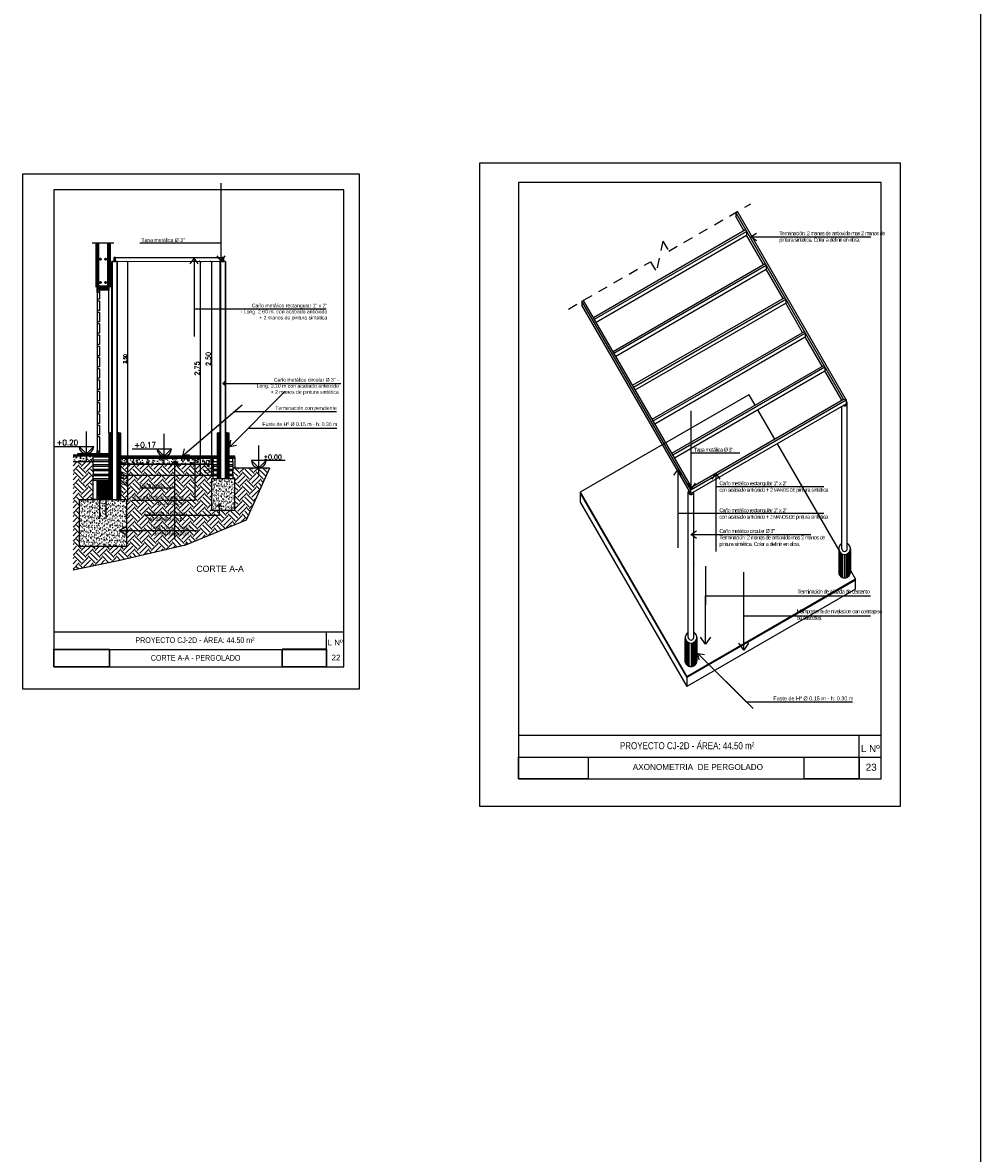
# Model space of a CAD drawing. Header units: millimetres. Extents: x 201 to 840, y 135 to 685.
# Tile 218 of 219: x 434 to 446, y 333 to 347. Entities that reach past the tile are written whole.
import ezdxf

# ---------------------------------------------------------------- set-up
doc = ezdxf.new("R2010")
doc.units = ezdxf.units.MM
doc.linetypes.add('HIDDEN2', pattern=[0.1875, 0.125, -0.0625])
for name, color, linetype, lineweight in [('001', 1, 'Continuous', 5), ('20 02', 3, 'Continuous', 25), ('20 Fe', 104, 'Continuous', 35), ('20 MAMPOSTE', 5, 'Continuous', 70), ('LLAMADAS TEXTO', 2, 'Continuous', 13)]:
    doc.layers.add(name, color=color, linetype=linetype, lineweight=lineweight)
for name, color, linetype in [('01', 1, 'Continuous'), ('01_ABERTURAS', 3, 'Continuous'), ('02', 2, 'Continuous'), ('03', 3, 'Continuous'), ('04', 4, 'Continuous'), ('COTA DETALLE', 1, 'Continuous'), ('HACHT CONTRAPISO', 2, 'Continuous'), ('HACHT H°A°', 1, 'Continuous'), ('HACHT TIERRA', 252, 'Continuous'), ('H°A°', 5, 'Continuous'), ('LAMINA', 6, 'Continuous'), ('LLAMADAS', 1, 'Continuous'), ('muro', 6, 'Continuous'), ('NIVELES', 1, 'Continuous'), ('TEXT', 4, 'Continuous'), ('TEXTO LAMINA', 2, 'Continuous')]:
    doc.layers.add(name, color=color, linetype=linetype)
doc.styles.add('ARIAL', font='arial.ttf', dxfattribs={"height": 0.06})
doc.styles.add('ROMANS', font='romans.shx')
doc.styles.get("Standard").update_dxf_attribs({"font": 'arial.ttf'})
doc.dimstyles.new('05', dxfattribs={"dimscale": 0, "dimtxt": 0.09, "dimasz": 0.05, "dimexe": 0, "dimexo": 0, "dimgap": 0, "dimtad": 0, "dimzin": 0, "dimdsep": 46, "dimtxsty": 'Standard', "dimblk": 'OPEN90', "dimcen": 0.25, "dimclrd": 1, "dimclre": 1, "dimclrt": 3, "dimadec": 0, "dimazin": 0, "dimtfac": 1, "dimtofl": 0, "dimtmove": 2, "dimatfit": 3, "dimldrblk": 'BOXFILLED', "dimfxl": 1, "dimtolj": 1, "dimtzin": 0, "dimarcsym": 0})
doc.dimstyles.new('COTAS5', dxfattribs={"dimscale": 0, "dimtxt": 0.05, "dimasz": 0.03, "dimexe": 0.18, "dimexo": 0.06, "dimgap": 0.01, "dimtad": 1, "dimzin": 1, "dimdsep": 46, "dimtxsty": 'ROMANS', "dimblk1": 'ARCHTICK', "dimblk2": 'ARCHTICK', "dimsah": 1, "dimcen": 0.2, "dimse1": 1, "dimse2": 1, "dimclrd": 1, "dimclre": 1, "dimclrt": 2, "dimazin": 0, "dimtfac": 3, "dimtmove": 2, "dimatfit": 3, "dimldrblk": 'ARCHTICK', "dimfxl": 1, "dimtolj": 1, "dimtzin": 0, "dimarcsym": 0})
picture_1 = doc.add_image_def('image1.jpg', size_in_pixel=(635, 198))
picture_2 = doc.add_image_def('image2.png', size_in_pixel=(322, 127))
picture_3 = doc.add_image_def('image5.jpg', size_in_pixel=(635, 198))

# ---------------------------------------------------------------- blocks, each defined once
blk = doc.blocks.new('_OPEN90')
at = {"color": 0, "linetype": 'ByBlock'}
for p, q in [((0, 0), (-1, 0)), ((-0.5, 0.5), (0, 0)), ((0, 0), (-0.5, -0.5))]:
    blk.add_line(p, q, dxfattribs=at)
blk = doc.blocks.new('_ARCHTICK')
at = {"color": 0, "linetype": 'ByBlock', "const_width": 0.15}
blk.add_lwpolyline([(-0.5, -0.5), (0.5, 0.5)], dxfattribs=at)
blk = doc.blocks.new('*D326')
at = {"layer": 'COTA DETALLE', "color": 1, "lineweight": -2}
blk.add_line((436.594, 344.29), (436.594, 341.79), dxfattribs=at)
at = {"layer": 'DEFPOINTS', "color": 0}
for p in [(436.709, 344.29), (436.594, 341.79), (436.669, 341.79)]:
    blk.add_point(p, dxfattribs=at)
at = {"layer": 'COTA DETALLE', "color": 1, "lineweight": -2, "xscale": 0.03, "yscale": 0.03, "zscale": 0.03}
for p, rotation in [((436.594, 344.29), 90), ((436.594, 341.79), 270)]:
    blk.add_blockref('_ARCHTICK', p, dxfattribs=dict(at, rotation=rotation))
at = {"layer": 'COTA DETALLE', "color": 2, "insert": (436.554, 343.04), "char_height": 0.06, "attachment_point": 5, "rotation": 90, "style": 'ROMANS'}
blk.add_mtext('\\A1;2.50', dxfattribs=at)
blk = doc.blocks.new('*D330')
at = {"layer": 'COTA DETALLE', "color": 1, "lineweight": -2}
blk.add_line((436.594, 341.79), (436.594, 341.543), dxfattribs=at)
at = {"layer": 'DEFPOINTS', "color": 0}
for p in [(436.669, 341.79), (436.594, 341.543), (436.669, 341.543)]:
    blk.add_point(p, dxfattribs=at)
at = {"layer": 'COTA DETALLE', "color": 1, "lineweight": -2, "xscale": 0.03, "yscale": 0.03, "zscale": 0.03}
for p, rotation in [((436.594, 341.79), 90), ((436.594, 341.543), 270)]:
    blk.add_blockref('_ARCHTICK', p, dxfattribs=dict(at, rotation=rotation))
at = {"layer": 'COTA DETALLE', "color": 2, "insert": (436.537, 341.657), "char_height": 0.06, "attachment_point": 5, "rotation": 90, "style": 'ROMANS'}
blk.add_mtext('\\A1;0.25', dxfattribs=at)
blk = doc.blocks.new('*D327')
at = {"layer": 'COTA DETALLE', "color": 1, "lineweight": -2}
blk.add_line((435.517, 344.29), (435.517, 341.79), dxfattribs=at)
at = {"layer": 'DEFPOINTS', "color": 0}
for p in [(435.413, 344.29), (435.453, 341.79), (435.517, 341.79)]:
    blk.add_point(p, dxfattribs=at)
at = {"layer": 'COTA DETALLE', "color": 1, "lineweight": -2, "xscale": 0.03, "yscale": 0.03, "zscale": 0.03}
for p, rotation in [((435.517, 344.29), 90), ((435.517, 341.79), 270)]:
    blk.add_blockref('_ARCHTICK', p, dxfattribs=dict(at, rotation=rotation))
at = {"layer": 'COTA DETALLE', "color": 2, "insert": (435.487, 343.04), "char_height": 0.04, "attachment_point": 5, "rotation": 90, "style": 'ROMANS'}
blk.add_mtext('\\A1;2.50', dxfattribs=at)
blk = doc.blocks.new('*D328')
at = {"layer": 'COTA DETALLE', "color": 1, "lineweight": -2}
blk.add_line((435.517, 341.79), (435.517, 341.223), dxfattribs=at)
at = {"layer": 'DEFPOINTS', "color": 0}
for p in [(435.453, 341.79), (435.453, 341.223), (435.517, 341.223)]:
    blk.add_point(p, dxfattribs=at)
at = {"layer": 'COTA DETALLE', "color": 1, "lineweight": -2, "xscale": 0.03, "yscale": 0.03, "zscale": 0.03}
for p, rotation in [((435.517, 341.79), 90), ((435.517, 341.223), 270)]:
    blk.add_blockref('_ARCHTICK', p, dxfattribs=dict(at, rotation=rotation))
at = {"layer": 'COTA DETALLE', "color": 2, "insert": (435.477, 341.507), "char_height": 0.06, "attachment_point": 5, "rotation": 90, "style": 'ROMANS'}
blk.add_mtext('\\A1;0.57', dxfattribs=at)
blk = doc.blocks.new('*D329')
at = {"layer": 'COTA DETALLE', "color": 1, "lineweight": -2}
blk.add_line((436.451, 344.29), (436.451, 341.543), dxfattribs=at)
at = {"layer": 'DEFPOINTS', "color": 0}
for p in [(436.709, 344.29), (436.451, 341.543), (436.594, 341.543)]:
    blk.add_point(p, dxfattribs=at)
at = {"layer": 'COTA DETALLE', "color": 1, "lineweight": -2, "xscale": 0.03, "yscale": 0.03, "zscale": 0.03}
for p, rotation in [((436.451, 344.29), 90), ((436.451, 341.543), 270)]:
    blk.add_blockref('_ARCHTICK', p, dxfattribs=dict(at, rotation=rotation))
at = {"layer": 'COTA DETALLE', "color": 2, "insert": (436.411, 342.917), "char_height": 0.06, "attachment_point": 5, "rotation": 90, "style": 'ROMANS'}
blk.add_mtext('\\A1;2.75', dxfattribs=at)

msp = doc.modelspace()

# ---------------------------------------------------------------- hatches: boundary and pattern name
at = {"layer": '02'}
h = msp.add_hatch(dxfattribs=at)
h.set_pattern_fill('AR-SAND', color=256, scale=0.025)
h.set_pattern_definition([(142.5, (-2963.790556, 2729.599752), (0.00157483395, 0.04817059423), [0, -0.038, 0, -0.0425, 0, -0.040625]), (172.5, (-2963.790556, 2729.59975), (-0.0442444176, 0.0705536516), [0, -0.0205, 0, -0.03425, 0, -0.013125]), (212.5, (-2963.759806, 2729.599752), (-0.07785354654, 0.00014147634), [0, -0.0125, 0, -0.045, 0, -0.05875]), (222.5, (-2963.759806, 2729.59975), (-0.0751531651, 0.0219418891), [0, -0.00625, 0, -0.0295, 0, -0.03375])])
h.paths.add_polyline_path([(436.594, 341.5), (436.894, 341.5), (436.894, 341.1), (436.594, 341.1)])
h = msp.add_hatch(dxfattribs=at)
h.set_pattern_fill('AR-SAND', color=256, scale=0.025)
h.set_pattern_definition([(142.5, (-3004.986294, 2938.10512), (0.00157483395, 0.04817059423), [0, -0.038, 0, -0.0425, 0, -0.040625]), (172.5, (-3004.986294, 2938.10512), (-0.0442444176, 0.0705536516), [0, -0.0205, 0, -0.03425, 0, -0.013125]), (212.5, (-3004.955544, 2938.10512), (-0.07785354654, 0.00014147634), [0, -0.0125, 0, -0.045, 0, -0.05875]), (222.5, (-3004.955544, 2938.10512), (-0.0751531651, 0.0219418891), [0, -0.00625, 0, -0.0295, 0, -0.03375])])
h.paths.add_polyline_path([(434.904, 341.235), (435.159, 341.235), (435.159, 341.231), (435.159, 341.21), (435.16, 341.189), (435.16, 341.169), (435.159, 341.149), (435.158, 341.126), (435.158, 341.095), (435.158, 341.066), (435.158, 341.046), (435.158, 341.026), (435.158, 341.013), (435.163, 340.993), (435.15, 340.993), (435.139, 340.993), (435.125, 340.993), (435.109, 340.993), (435.081, 340.993), (435.072, 340.994), (435.068, 340.994), (435.058, 340.994), (435.058, 340.991), (435.058, 340.986), (435.066, 340.984), (435.071, 340.984), (435.091, 340.984), (435.12, 340.983), (435.134, 340.984), (435.14, 340.984), (435.155, 340.984), (435.168, 340.98), (435.169, 340.996), (435.167, 341.024), (435.168, 341.05), (435.169, 341.067), (435.169, 341.089), (435.169, 341.11), (435.168, 341.132), (435.168, 341.178), (435.168, 341.207), (435.168, 341.222), (435.169, 341.235), (435.239, 341.235), (435.239, 341.233), (435.238, 341.211), (435.238, 341.197), (435.239, 341.185), (435.239, 341.166), (435.239, 341.156), (435.241, 341.134), (435.241, 341.114), (435.241, 341.085), (435.241, 341.054), (435.241, 341.032), (435.24, 341.004), (435.24, 340.991), (435.24, 340.987), (435.241, 340.984), (435.247, 340.984), (435.258, 340.984), (435.275, 340.984), (435.296, 340.984), (435.314, 340.983), (435.333, 340.982), (435.339, 340.983), (435.35, 340.987), (435.353, 340.99), (435.347, 340.992), (435.329, 340.992), (435.311, 340.992), (435.3, 340.993), (435.287, 340.993), (435.275, 340.993), (435.265, 340.993), (435.255, 340.993), (435.249, 340.994), (435.249, 340.997), (435.249, 341.025), (435.249, 341.048), (435.249, 341.098), (435.249, 341.137), (435.249, 341.174), (435.248, 341.215), (435.25, 341.235), (435.279, 341.235), (435.504, 341.235), (435.504, 340.635), (434.904, 340.635)])
at = {"layer": 'HACHT CONTRAPISO', "ltscale": 0.01}
h = msp.add_hatch(dxfattribs=at)
h.set_pattern_fill('AR-CONC', color=256, scale=0.015)
h.set_pattern_definition([(130, (-3116.14462, 2728.75875), (-0.1075890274, -0.0094128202), [0.01125, -0.12375]), (185, (-3116.14462, 2728.75875), (0.0208127, 0.11282882), [0.009, -0.099]), (79.5485555, (-3116.15359, 2728.75796), (-0.086776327, 0.1034159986), [0.0095610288, -0.1051713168]), (133.8158, (-3116.14462, 2728.78875), (-0.1600861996, -0.024827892), [0.016875, -0.185625]), (83.3643645, (-3116.15796, 2728.78668), (-0.140199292, 0.14611779), [0.014341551, -0.157757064]), (188.815836, (-3116.14462, 2728.78875), (-0.140199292, 0.14611779), [0.0135, -0.1485]), (159, (-3116.15962, 2728.78125), (-0.0895360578, -0.0603928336), [0.01125, -0.12375]), (214, (-3116.15962, 2728.78125), (-0.0364972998, 0.1087725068), [0.009, -0.099]), (108.5485553, (-3116.16708, 2728.77622), (-0.1260333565, 0.048379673), [0.0095610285, -0.1051713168]), (142.5, (-3116.14462, 2728.758748), (-0.0018239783, 0.04993407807), [0, -0.0978, 0, -0.1005, 0, -0.099375]), (172.5, (-3116.14462, 2728.75875), (-0.0394604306, 0.0591617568), [0, -0.0573, 0, -0.09555, 0, -0.037875]), (212.5, (-3116.11117, 2728.758748), (-0.08007336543, -0.00338323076), [0, -0.0375, 0, -0.117, 0, -0.15525]), (222.5, (-3116.09617, 2728.75875), (-0.0874779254, 0.0150157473), [0, -0.04875, 0, -0.0777, 0, -0.11025])])
h.paths.add_polyline_path([(434.82, 341.79), (435.079, 341.79), (435.079, 341.72), (434.82, 341.72)])
at = {"layer": 'HACHT CONTRAPISO'}
h = msp.add_hatch(dxfattribs=at)
h.set_pattern_fill('AR-CONC', color=256, scale=0.0005, style=0)
h.set_pattern_definition([(50, (0.247515, 10.14909), (0.091092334, -0.007969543), [0.009525, -0.104775]), (355, (0.247515, 10.14909), (-0.017621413, 0.095528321), [0.00762, -0.08382]), (100.451, (0.25511, 10.14843), (0.073471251, 0.087558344), [0.008095, -0.089045]), (46.1842, (0.24751, 10.17449), (0.13553952, -0.021021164), [0.0142875, -0.1571625]), (96.6356, (0.25881, 10.17274), (0.118702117, 0.123712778), [0.0121425, -0.1335675]), (351.184, (0.24751, 10.17449), (0.118702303, 0.12371256), [0.01143, -0.12573]), (21, (0.260215, 10.16814), (0.07580744, -0.051132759), [0.009525, -0.104775]), (326, (0.260215, 10.16814), (0.030901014, 0.092093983), [0.00762, -0.08382]), (71.4514, (0.26653, 10.16388), (0.106708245, 0.040961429), [0.008095, -0.089045]), (37.5, (0.247515, 10.14909), (0.0015443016, 0.0422775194), [0, -0.082804, 0, -0.08509, 0, -0.0841375]), (7.5, (0.247515, 10.14909), (0.0334098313, 0.0500902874), [0, -0.048514, 0, -0.080899, 0, -0.0320675]), (327.5, (0.219194, 10.14909), (0.0677952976, -0.002864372), [0, -0.03175, 0, -0.09906, 0, -0.131445]), (317.5, (0.206494, 10.14909), (0.074064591, 0.0127132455), [0, -0.041275, 0, -0.065786, 0, -0.093345])])
h.paths.add_polyline_path([(436.381, 341.69), (436.381, 341.72), (436.381, 341.76), (435.429, 341.76), (435.429, 341.69)])
h.paths.add_polyline_path([(436.619, 341.69), (436.619, 341.725), (436.619, 341.76), (436.381, 341.76), (436.381, 341.72), (436.381, 341.69)])
h.paths.add_polyline_path([(436.582, 341.55), (436.582, 341.763), (436.492, 341.763), (436.492, 341.55)], flags=9)
at = {"layer": 'HACHT H°A°'}
h = msp.add_hatch(dxfattribs=at)
h.set_pattern_fill('ANSI31', color=256, scale=0.1, style=0)
h.set_pattern_definition([(135, (-3004.986294, 2938.10512), (0.008838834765, 0.008838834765), [])])
h.paths.add_polyline_path([(435.279, 342.09), (435.319, 342.09), (435.319, 341.235), (435.279, 341.235), (435.279, 341.485)])
h.paths.add_polyline_path([(435.389, 342.09), (435.429, 342.09), (435.429, 341.235), (435.389, 341.235)])
h = msp.add_hatch(dxfattribs=at)
h.set_pattern_fill('ANSI31', color=256, scale=0.1, style=0)
h.set_pattern_definition([(135, (-3006.171294, 2938.10512), (0.008838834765, 0.008838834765), [])])
h.paths.add_polyline_path([(436.669, 342.09), (436.709, 342.09), (436.709, 341.5), (436.669, 341.5)])
h.paths.add_polyline_path([(436.779, 342.09), (436.819, 342.09), (436.819, 341.5), (436.779, 341.5)])
h = msp.add_hatch(dxfattribs=at)
h.set_pattern_fill('ANSI31', color=256, scale=0.003, style=0)
h.set_pattern_definition([(135, (701.1068055, 61.038726), (0.0067351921, 0.0067351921), [])])
edge = h.paths.add_edge_path()
edge.add_line((435.146, 341.485), (435.149, 341.485))
edge.add_arc((435.147, 341.488), 0.004, 240.6067, 299.3933, ccw=False)
edge = h.paths.add_edge_path()
edge.add_line((435.258, 341.485), (435.262, 341.485))
edge.add_arc((435.26, 341.488), 0.004, 240.6067, 299.3933, ccw=False)
h.paths.add_polyline_path([(435.279, 341.235), (435.129, 341.235), (435.129, 341.485), (435.279, 341.485)])
h.paths.add_polyline_path([(435.271, 341.235), (435.136, 341.235), (435.136, 341.485), (435.271, 341.485)])
h.paths.add_polyline_path([(435.265, 341.235), (435.142, 341.235), (435.142, 341.485), (435.241, 341.485), (435.238, 341.482), (435.242, 341.478), (435.249, 341.485), (435.263, 341.485), (435.25, 341.471), (435.254, 341.467), (435.265, 341.478)])
edge = h.paths.add_edge_path()
edge.add_line((435.153, 341.235), (435.144, 341.235))
edge.add_arc((435.148, 341.233), 0.005, 385.018, 514.982, ccw=False)
edge = h.paths.add_edge_path()
edge.add_line((435.263, 341.235), (435.254, 341.235))
edge.add_arc((435.259, 341.233), 0.005, 385.018, 514.982, ccw=False)
at = {"layer": 'HACHT TIERRA'}
h = msp.add_hatch(dxfattribs=at)
h.set_pattern_fill('EARTH', color=256, scale=0.02, angle=45, style=0)
h.set_pattern_definition([(45, (436.42624, 341.59024), (1e-17, 0.179605), [0.127, -0.127]), (45, (436.39256, 341.62392), (1e-17, 0.179605), [0.127, -0.127]), (45, (436.35888, 341.65759), (1e-17, 0.179605), [0.127, -0.127]), (135, (436.35888, 341.68004), (-0.179605, 1e-17), [0.127, -0.127]), (135, (436.39256, 341.71372), (-0.179605, 1e-17), [0.127, -0.127]), (135, (436.42624, 341.7474), (-0.179605, 1e-17), [0.127, -0.127])])
h.paths.add_polyline_path([(436.619, 341.69), (436.381, 341.69), (436.381, 341.543), (436.619, 341.543)], flags=17)
h.paths.add_polyline_path([(436.381, 341.69), (435.429, 341.69), (435.429, 341.543), (436.381, 341.543)], flags=17)
h.paths.add_polyline_path([(437.34, 341.64), (436.869, 341.64), (436.869, 341.62), (436.869, 341.605), (436.869, 341.56), (436.869, 341.545), (436.869, 341.5), (436.894, 341.5), (436.894, 341.1), (436.594, 341.1), (436.594, 341.5), (436.619, 341.5), (436.619, 341.543), (435.429, 341.543), (435.429, 341.235), (435.504, 341.235), (435.504, 340.635), (434.904, 340.635), (434.904, 341.235), (435.079, 341.235), (435.079, 341.485), (435.079, 341.5), (435.079, 341.545), (435.079, 341.56), (435.079, 341.605), (435.079, 341.62), (435.079, 341.665), (435.079, 341.68), (435.079, 341.72), (434.82, 341.72), (434.82, 340.331), (435.418, 340.453), (436.263, 340.651), (437.041, 340.972)])
h.paths.add_polyline_path([(435.502, 341.45), (435.502, 341.563), (435.429, 341.563), (435.429, 341.45)], flags=24)
h.paths.add_polyline_path([(435.735, 340.92), (436.373, 340.92), (436.373, 341.125), (435.735, 341.125)], flags=24)
h.paths.add_polyline_path([(435.712, 340.735), (436.35, 340.735), (436.35, 340.94), (435.712, 340.94)], flags=24)
h.paths.add_polyline_path([(435.658, 341.38), (436.057, 341.38), (436.057, 341.494), (435.658, 341.494)], flags=24)
h.paths.add_polyline_path([(435.564, 341.125), (436.381, 341.125), (436.381, 341.33), (435.564, 341.33)], flags=24)
h.paths.add_polyline_path([(435.528, 341.442), (435.528, 341.571), (435.446, 341.571), (435.446, 341.442)], flags=24)
h.paths.add_polyline_path([(436.548, 341.592), (436.548, 341.721), (436.466, 341.721), (436.466, 341.592)], flags=9)

# ---------------------------------------------------------------- linework, layer by layer
at = {"layer": '001', "ltscale": 0.0036}
msp.add_line((435.389, 344.29), (436.709, 344.29), dxfattribs=at)
at = {"layer": '01'}
for p, q in [((443.32, 344.918), (443.342, 344.93)), ((444.703, 342.522), (443.32, 344.918)), ((443.32, 344.918), (443.32, 344.868)), ((443.426, 344.686), (443.32, 344.868)), ((444.738, 342.513), (443.342, 344.93)), ((441.496, 343.571), (443.447, 344.698)), ((441.508, 343.55), (443.46, 344.676)), ((441.53, 343.512), (443.46, 344.626)), ((443.46, 344.676), (443.46, 344.626)), ((443.677, 344.25), (443.46, 344.626)), ((435.342, 344.525), (435.066, 344.525)), ((441.747, 343.136), (443.698, 344.263)), ((441.759, 343.114), (443.711, 344.241)), ((441.781, 343.077), (443.711, 344.191)), ((443.711, 344.241), (443.711, 344.191)), ((443.928, 343.815), (443.711, 344.191)), ((441.998, 342.701), (443.95, 343.828)), ((441.347, 343.779), (441.369, 343.791)), ((442.743, 341.361), (441.347, 343.779)), ((441.347, 343.779), (441.347, 343.729)), ((442.743, 341.311), (441.347, 343.729)), ((442.752, 341.395), (441.369, 343.791)), ((442.011, 342.679), (443.962, 343.806)), ((442.032, 342.642), (443.962, 343.756)), ((443.962, 343.806), (443.962, 343.756)), ((444.179, 343.38), (443.962, 343.756)), ((442.249, 342.266), (444.201, 343.393)), ((442.262, 342.244), (444.213, 343.371)), ((442.284, 342.207), (444.213, 343.321)), ((444.213, 343.371), (444.213, 343.321)), ((444.431, 342.945), (444.213, 343.321)), ((442.501, 341.831), (444.452, 342.957)), ((442.513, 341.809), (444.465, 342.936)), ((442.535, 341.771), (444.465, 342.886)), ((444.465, 342.936), (444.465, 342.886)), ((444.682, 342.51), (444.465, 342.886)), ((442.743, 341.361), (444.738, 342.513)), ((442.752, 341.395), (444.703, 342.522)), ((444.703, 342.522), (444.738, 342.513)), ((442.743, 341.311), (444.738, 342.463)), ((444.738, 342.462), (444.738, 342.463)), ((435.079, 341.74), (435.079, 341.725)), ((435.079, 341.68), (435.079, 341.665)), ((436.669, 341.76), (435.429, 341.76)), ((436.894, 341.76), (436.819, 341.76)), ((437.34, 341.64), (437.041, 340.972)), ((435.079, 341.62), (435.079, 341.605)), ((435.079, 341.545), (435.079, 341.56)), ((435.079, 341.5), (435.079, 341.485)), ((437.041, 340.972), (436.263, 340.651)), ((436.263, 340.651), (435.418, 340.453)), ((435.418, 340.453), (434.82, 340.331))]:
    msp.add_line(p, q, dxfattribs=at)
at = {"layer": '01', "ltscale": 0.0036}
for p, q in [((435.389, 344.29), (435.319, 344.29)), ((435.366, 344.34), (436.756, 344.34)), ((435.389, 344.29), (435.389, 344.29)), ((444.738, 342.513), (444.738, 342.463)), ((442.743, 341.361), (442.752, 341.395)), ((442.743, 341.311), (442.743, 341.361)), ((442.692, 338.962), (442.692, 338.835))]:
    msp.add_line(p, q, dxfattribs=at)
at = {"layer": '01', "ltscale": 0.01}
for p, q in [((435.279, 341.803), (434.82, 341.803)), ((435.279, 341.79), (434.82, 341.79)), ((435.279, 341.806), (435.279, 341.79)), ((436.669, 341.773), (435.429, 341.773)), ((436.619, 341.725), (436.619, 341.76)), ((436.619, 341.68), (436.619, 341.665)), ((436.894, 341.773), (436.819, 341.773)), ((436.894, 341.773), (436.819, 341.773)), ((436.894, 341.76), (436.819, 341.76)), ((436.869, 341.725), (436.869, 341.76)), ((436.869, 341.68), (436.869, 341.665)), ((436.619, 341.62), (436.619, 341.605)), ((436.619, 341.56), (436.619, 341.545)), ((436.869, 341.62), (436.869, 341.605)), ((436.869, 341.56), (436.869, 341.545))]:
    msp.add_line(p, q, dxfattribs=at)
at = {"layer": '01'}
msp.add_lwpolyline([(437.503, 339.091), (438.069, 339.091), (438.069, 339.314), (437.503, 339.314)], close=True, dxfattribs=at)
at = {"layer": '01_ABERTURAS', "color": 1}
for p, q in [((443.49, 342.58), (441.325, 341.33)), ((443.49, 342.58), (443.567, 342.447)), ((443.602, 342.387), (443.819, 342.011)), ((443.853, 341.952), (444.642, 340.585)), ((441.325, 341.33), (442.692, 338.962)), ((441.325, 341.33), (441.325, 341.203)), ((441.325, 341.318), (442.692, 338.951)), ((441.325, 341.203), (442.692, 338.835)), ((444.649, 340.274), (444.649, 340.574)), ((444.652, 340.269), (444.652, 340.569)), ((444.655, 340.263), (444.655, 340.563)), ((444.66, 340.256), (444.66, 340.556)), ((444.667, 340.249), (444.667, 340.549)), ((444.677, 340.241), (444.677, 340.541)), ((444.693, 340.234), (444.693, 340.534)), ((444.717, 340.53), (444.717, 340.23)), ((444.742, 340.234), (444.742, 340.534)), ((444.757, 340.241), (444.757, 340.541)), ((444.768, 340.249), (444.768, 340.549)), ((444.775, 340.256), (444.775, 340.556)), ((444.78, 340.263), (444.78, 340.563)), ((444.783, 340.269), (444.783, 340.569)), ((444.786, 340.274), (444.786, 340.574)), ((444.788, 340.278), (444.788, 340.578)), ((444.789, 340.282), (444.789, 340.582)), ((444.79, 340.287), (444.79, 340.587)), ((444.791, 340.292), (444.791, 340.592)), ((442.785, 340.401), (442.782, 340.4)), ((444.857, 340.212), (442.692, 338.962)), ((444.857, 340.201), (442.692, 338.951)), ((444.792, 340.325), (444.857, 340.212)), ((444.857, 340.085), (444.857, 340.212)), ((444.857, 340.085), (442.692, 338.835)), ((442.673, 339.154), (442.673, 339.454)), ((442.675, 339.149), (442.675, 339.449)), ((442.676, 339.145), (442.676, 339.445)), ((442.677, 339.141), (442.677, 339.441)), ((442.679, 339.136), (442.679, 339.436)), ((442.682, 339.131), (442.682, 339.431)), ((442.685, 339.125), (442.685, 339.425)), ((442.69, 339.119), (442.69, 339.419)), ((442.697, 339.112), (442.697, 339.412)), ((442.707, 339.104), (442.707, 339.404)), ((442.723, 339.096), (442.723, 339.396)), ((442.747, 339.392), (442.747, 339.092)), ((442.772, 339.096), (442.772, 339.396)), ((442.787, 339.104), (442.787, 339.404)), ((442.798, 339.112), (442.798, 339.412)), ((442.805, 339.119), (442.805, 339.419)), ((442.809, 339.125), (442.809, 339.425)), ((442.813, 339.131), (442.813, 339.431)), ((442.816, 339.136), (442.816, 339.436)), ((442.817, 339.141), (442.817, 339.441)), ((442.819, 339.145), (442.819, 339.445)), ((442.82, 339.149), (442.82, 339.449)), ((442.821, 339.154), (442.821, 339.454))]:
    msp.add_line(p, q, dxfattribs=at)
at = {"layer": '02', "color": 1}
msp.add_line((435.279, 342.09), (435.279, 343.92), dxfattribs=at)
at = {"layer": '02', "ltscale": 0.0036}
for p, q in [((444.682, 340.605), (444.682, 342.431)), ((444.752, 340.605), (444.752, 342.472)), ((442.712, 339.467), (442.712, 341.334)), ((442.782, 339.467), (442.782, 341.334))]:
    msp.add_line(p, q, dxfattribs=at)
at = {"layer": '02', "ltscale": 0.01}
msp.add_line((436.894, 341.776), (436.894, 341.64), dxfattribs=at)
for points in [[(435.364, 344.337), (435.344, 344.337), (435.344, 344.292), (435.364, 344.292)], [(436.754, 344.337), (436.734, 344.337), (436.734, 344.292), (436.754, 344.292)], [(435.076, 341.82), (434.878, 341.82), (434.878, 341.806), (435.076, 341.806)], [(435.279, 341.82), (435.08, 341.82), (435.08, 341.806), (435.279, 341.806)], [(435.716, 341.79), (435.517, 341.79), (435.517, 341.776), (435.716, 341.776)], [(435.918, 341.79), (435.72, 341.79), (435.72, 341.776), (435.918, 341.776)], [(436.121, 341.79), (435.922, 341.79), (435.922, 341.776), (436.121, 341.776)], [(436.324, 341.79), (436.125, 341.79), (436.125, 341.776), (436.324, 341.776)], [(436.526, 341.79), (436.328, 341.79), (436.328, 341.776), (436.526, 341.776)], [(435.079, 341.235), (435.079, 341.485), (435.124, 341.485), (435.124, 341.235)]]:
    msp.add_lwpolyline(points, close=True, dxfattribs=at)
for points in [[(435.279, 341.74), (435.079, 341.74), (435.079, 341.785), (435.279, 341.785)], [(435.429, 341.776), (435.513, 341.776), (435.513, 341.79), (435.429, 341.79)], [(436.669, 341.79), (436.53, 341.79), (436.53, 341.776), (436.669, 341.776)], [(436.819, 341.776), (436.894, 341.776), (436.894, 341.79), (436.819, 341.79)], [(435.279, 341.68), (435.079, 341.68), (435.079, 341.725), (435.279, 341.725)], [(435.279, 341.62), (435.079, 341.62), (435.079, 341.665), (435.279, 341.665)], [(436.669, 341.68), (436.619, 341.68), (436.619, 341.725), (436.669, 341.725)], [(436.669, 341.62), (436.619, 341.62), (436.619, 341.665), (436.669, 341.665)], [(436.819, 341.725), (436.869, 341.725), (436.869, 341.68), (436.819, 341.68)], [(436.819, 341.665), (436.869, 341.665), (436.869, 341.62), (436.819, 341.62)], [(435.279, 341.605), (435.079, 341.605), (435.079, 341.56), (435.279, 341.56)], [(435.279, 341.5), (435.079, 341.5), (435.079, 341.545), (435.279, 341.545)], [(436.669, 341.605), (436.619, 341.605), (436.619, 341.56), (436.669, 341.56)], [(436.669, 341.5), (436.619, 341.5), (436.619, 341.545), (436.669, 341.545)], [(436.819, 341.56), (436.869, 341.56), (436.869, 341.605), (436.819, 341.605)], [(436.819, 341.545), (436.869, 341.545), (436.869, 341.5), (436.819, 341.5)]]:
    msp.add_lwpolyline(points, dxfattribs=at)
at = {"layer": '02'}
for points in [[(435.238, 341.457), (435.252, 341.471, -0.668179), (435.271, 341.463), (435.271, 341.257, -0.414214), (435.26, 341.246), (435.147, 341.246, -0.414214), (435.136, 341.257), (435.136, 341.463, -0.414214), (435.147, 341.474), (435.26, 341.474)], [(435.238, 341.457), (435.242, 341.453), (435.256, 341.467, -0.668179), (435.265, 341.463), (435.265, 341.257, -0.414214), (435.26, 341.252), (435.147, 341.252, -0.414214), (435.142, 341.257), (435.142, 341.463, -0.414214), (435.147, 341.468), (435.249, 341.468)]]:
    msp.add_lwpolyline(points, format="xyb", dxfattribs=at)
msp.add_lwpolyline([(435.265, 341.453), (435.254, 341.442), (435.25, 341.446), (435.265, 341.461)], dxfattribs=at)
at = {"layer": '02', "ltscale": 0.0036}
for centre, start in [((442.747, 341.334), 146.0797), ((444.717, 340.605), 180), ((444.717, 340.265), 180), ((442.747, 339.467), 180), ((442.747, 339.127), 180)]:
    msp.add_arc(centre, 0.035, start, 0, dxfattribs=at)
at = {"layer": '03', "ltscale": 0.0036}
for p, q in [((435.319, 341.235), (435.319, 344.29)), ((435.389, 344.29), (435.319, 344.29)), ((435.324, 341.235), (435.324, 344.29)), ((435.384, 341.235), (435.384, 344.29)), ((435.389, 341.235), (435.389, 344.29)), ((436.774, 344.29), (436.704, 344.29)), ((436.709, 341.5), (436.709, 344.29)), ((436.714, 341.5), (436.714, 344.29)), ((436.774, 341.5), (436.774, 344.29)), ((436.779, 341.5), (436.779, 344.29)), ((444.642, 340.605), (444.642, 340.305)), ((444.792, 340.605), (444.792, 340.305)), ((442.672, 339.467), (442.672, 339.167)), ((442.822, 339.467), (442.822, 339.167))]:
    msp.add_line(p, q, dxfattribs=at)
at = {"layer": '03'}
msp.add_line((437.34, 341.64), (436.869, 341.64), dxfattribs=at)
at = {"layer": '03', "ltscale": 0.01}
for points in [[(435.366, 344.34), (435.341, 344.34), (435.341, 344.29), (435.366, 344.29)], [(436.756, 344.34), (436.731, 344.34), (436.731, 344.29), (436.756, 344.29)], [(435.504, 340.635), (434.904, 340.635), (434.904, 341.235), (435.504, 341.235)]]:
    msp.add_lwpolyline(points, close=True, dxfattribs=at)
at = {"layer": '03'}
msp.add_lwpolyline([(436.619, 341.543), (435.429, 341.543), (435.429, 341.69), (436.619, 341.69)], close=True, dxfattribs=at)
at = {"layer": '03', "ltscale": 0.6}
msp.add_lwpolyline([(436.594, 341.1), (436.894, 341.1), (436.894, 341.5), (436.594, 341.5)], close=True, dxfattribs=at)
at = {"layer": '03', "ltscale": 0.01}
for centre, radius in [((435.147, 341.463), 0.004), ((435.26, 341.463), 0.004), ((435.148, 341.258), 0.005), ((435.259, 341.258), 0.005)]:
    msp.add_circle(centre, radius, dxfattribs=at)
at = {"layer": '03', "ltscale": 0.0036}
for centre, start, end in [((444.717, 340.605), 117.8181, 62.1819), ((444.717, 340.305), 180, 0), ((442.747, 339.467), 117.8181, 62.1819), ((442.747, 339.167), 180, 0)]:
    msp.add_arc(centre, 0.075, start, end, dxfattribs=at)
at = {"layer": '04'}
for p, q in [((435.079, 341.72), (434.82, 341.72)), ((436.619, 341.69), (435.429, 341.69))]:
    msp.add_line(p, q, dxfattribs=at)
at = {"layer": '04', "ltscale": 0.01}
for p, q in [((435.164, 341.365), (435.149, 341.365)), ((435.164, 340.989), (435.164, 341.365)), ((435.244, 340.989), (435.244, 341.365)), ((435.244, 341.365), (435.259, 341.365))]:
    msp.add_line(p, q, dxfattribs=at)
msp.add_lwpolyline([(435.279, 341.235), (435.129, 341.235), (435.129, 341.485), (435.279, 341.485)], close=True, dxfattribs=at)
at = {"layer": '04'}
msp.add_arc((444.717, 342.472), 0.035, 240.1075, 54.86, dxfattribs=at)
at = {"layer": '20 02', "ltscale": 0.01}
for p, q in [((435.129, 343.896), (435.129, 341.86)), ((435.159, 343.896), (435.159, 343.806)), ((435.159, 343.806), (435.129, 343.806)), ((435.159, 343.781), (435.129, 343.781)), ((435.159, 343.781), (435.159, 343.661)), ((435.159, 343.661), (435.129, 343.661)), ((435.159, 343.636), (435.129, 343.636)), ((435.159, 343.636), (435.159, 343.516)), ((435.159, 343.516), (435.129, 343.516)), ((435.159, 343.491), (435.129, 343.491)), ((435.159, 343.491), (435.159, 343.371)), ((435.159, 343.371), (435.129, 343.371)), ((435.159, 343.346), (435.129, 343.346)), ((435.159, 343.346), (435.159, 343.226)), ((435.159, 343.226), (435.129, 343.226)), ((435.159, 343.201), (435.129, 343.201)), ((435.159, 343.201), (435.159, 343.081)), ((435.159, 343.081), (435.129, 343.081)), ((435.159, 343.056), (435.129, 343.056)), ((435.159, 343.056), (435.159, 342.936)), ((435.159, 342.936), (435.129, 342.936)), ((435.159, 342.911), (435.129, 342.911)), ((435.159, 342.911), (435.159, 342.791)), ((435.159, 342.791), (435.129, 342.791)), ((435.159, 342.766), (435.129, 342.766)), ((435.159, 342.766), (435.159, 342.646)), ((435.159, 342.646), (435.129, 342.646)), ((435.159, 342.621), (435.129, 342.621)), ((435.159, 342.621), (435.159, 342.501)), ((435.159, 342.501), (435.129, 342.501)), ((435.159, 342.476), (435.129, 342.476)), ((435.159, 342.476), (435.159, 342.356)), ((435.159, 342.356), (435.129, 342.356)), ((435.159, 342.331), (435.129, 342.331)), ((435.159, 342.331), (435.159, 342.211)), ((435.159, 342.211), (435.129, 342.211)), ((435.159, 342.186), (435.129, 342.186)), ((435.159, 342.186), (435.159, 342.066)), ((435.159, 342.066), (435.129, 342.066)), ((435.159, 342.041), (435.129, 342.041)), ((435.159, 342.041), (435.159, 341.86))]:
    msp.add_line(p, q, dxfattribs=at)
msp.add_lwpolyline([(435.269, 343.96), (435.279, 343.96), (435.279, 343.93), (435.279, 343.92), (435.229, 343.92), (435.17, 343.92), (435.17, 343.93), (435.129, 343.93), (435.129, 343.96), (435.139, 343.96)], dxfattribs=at)
for points in [[(435.129, 343.926), (435.159, 343.926), (435.159, 343.896), (435.129, 343.896)], [(435.157, 343.924), (435.131, 343.924), (435.131, 343.898), (435.157, 343.898)], [(435.129, 341.86), (435.159, 341.86), (435.159, 341.83), (435.129, 341.83)], [(435.157, 341.858), (435.131, 341.858), (435.131, 341.832), (435.157, 341.832)]]:
    msp.add_lwpolyline(points, close=True, dxfattribs=at)
at = {"layer": '20 Fe', "ltscale": 0.01}
for centre in [(435.17, 344.32), (435.238, 344.32), (435.17, 344.02), (435.238, 344.02)]:
    msp.add_circle(centre, 0.00811, dxfattribs=at)
at = {"layer": '20 MAMPOSTE', "ltscale": 0.01}
for p, q in [((435.129, 344.525), (435.129, 343.962)), ((435.279, 344.525), (435.279, 343.962))]:
    msp.add_line(p, q, dxfattribs=at)
at = {"layer": '20 MAMPOSTE'}
msp.add_line((435.129, 343.962), (435.279, 343.962), dxfattribs=at)
at = {"layer": 'H°A°', "ltscale": 0.01}
for p, q in [((435.279, 342.09), (435.319, 342.101)), ((435.279, 342.09), (435.279, 341.485)), ((435.389, 342.101), (435.429, 342.09)), ((435.429, 342.09), (435.429, 341.235)), ((436.669, 342.09), (436.709, 342.101)), ((436.669, 342.09), (436.669, 341.5)), ((436.779, 342.101), (436.819, 342.09)), ((436.819, 342.09), (436.819, 341.5))]:
    msp.add_line(p, q, dxfattribs=at)
at = {"layer": 'LAMINA', "color": 2, "ltscale": 0.01}
for p, q in [((438.293, 339.534), (434.573, 339.534)), ((438.069, 339.088), (438.069, 339.534)), ((445.185, 338.21), (440.535, 338.21)), ((444.906, 337.653), (444.906, 338.21))]:
    msp.add_line(p, q, dxfattribs=at)
at = {"layer": 'LAMINA', "color": 7}
for points in [[(445.435, 337.303), (445.435, 345.553), (440.035, 345.553), (440.035, 337.303)], [(438.493, 338.808), (438.493, 345.408), (434.173, 345.408), (434.173, 338.808)]]:
    msp.add_lwpolyline(points, close=True, dxfattribs=at)
at = {"layer": 'LAMINA'}
for points in [[(445.185, 337.653), (445.185, 345.303), (440.535, 345.303), (440.535, 337.653)], [(438.293, 339.088), (438.293, 345.208), (434.573, 345.208), (434.573, 339.088)]]:
    msp.add_lwpolyline(points, close=True, dxfattribs=at)
at = {"layer": 'LAMINA', "color": 1, "ltscale": 0.01}
for points in [[(434.573, 339.311), (438.069, 339.311)], [(440.535, 337.932), (445.185, 337.932)]]:
    msp.add_lwpolyline(points, dxfattribs=at)
at = {"layer": 'LLAMADAS', "linetype": 'HIDDEN2'}
for p, q in [((442.462, 344.422), (443.515, 345.03)), ((442.387, 344.551), (442.302, 344.158)), ((442.387, 344.551), (442.462, 344.422)), ((441.174, 343.679), (442.227, 344.287)), ((442.227, 344.287), (442.302, 344.158))]:
    msp.add_line(p, q, dxfattribs=at)
at = {"layer": 'LLAMADAS'}
for points in [[(436.813, 342.726), (438.253, 342.726)], [(436.381, 341.72), (436.381, 341.222), (435.58, 341.222)], [(436.695, 341.107), (436.695, 341.03), (435.742, 341.03)]]:
    msp.add_lwpolyline(points, dxfattribs=at)
at = {"layer": 'muro', "ltscale": 0.01}
msp.add_line((435.279, 341.79), (435.279, 341.62), dxfattribs=at)
at = {"layer": 'NIVELES', "color": 1}
for p, q in [((434.991, 341.725), (434.991, 342.11)), ((435.989, 341.694), (435.989, 342.079)), ((437.202, 341.544), (437.202, 341.929))]:
    msp.add_line(p, q, dxfattribs=at)
at = {"layer": 'NIVELES', "color": 3}
for points in [[(434.578, 341.917), (435.085, 341.917), (434.991, 341.823), (434.897, 341.917)], [(435.576, 341.887), (436.083, 341.887), (435.989, 341.793), (435.895, 341.887)], [(437.539, 341.736), (437.108, 341.736), (437.202, 341.642), (437.296, 341.736)]]:
    msp.add_lwpolyline(points, dxfattribs=at)
at = {"layer": 'NIVELES', "color": 1}
for centre in [(434.991, 341.917), (435.989, 341.887), (437.202, 341.736)]:
    msp.add_arc(centre, 0.0941, 180, 0, dxfattribs=at)
at = {"layer": 'TEXT', "color": 1, "ltscale": 0.01}
msp.add_line((446.459, 375.896), (446.459, 273.548), dxfattribs=at)

# ---------------------------------------------------------------- block references
at = {"layer": 'LLAMADAS', "xscale": 0.07, "yscale": 0.07, "zscale": 0.07}
for p, rotation in [((436.743, 342.726), 179.999700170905), ((436.381, 341.79), 90), ((436.695, 341.177), 90)]:
    msp.add_blockref('_OPEN90', p, dxfattribs=dict(at, rotation=rotation))

# ---------------------------------------------------------------- texts
at = {"layer": 'LLAMADAS', "color": 2, "ltscale": 0.01, "style": 'ARIAL'}
for s, insert, char_height, width, attachment_point in [('{\\fTechnic|b0|i0|c2|p2;\\T0.8;Terminación: 2 manos de antioxido mas 2 manos de pintura sintética. Color a definir en obra.}', (443.88, 344.677), 0.05, 1.20897, 1), ('\\A1;Tapa metálica Ø 3"', (436.253, 344.588), 0.04675, 3.67765, 3), ('\\A1;Caño metálico rectangular 1" x 2"\\P - Long. 2.60 m. {\\A0;con acabado antióxido\\P + 2 manos de pintura sintética}', (438.081, 343.748), 0.04675, 3.67765, 3), ('\\A1;Caño metálico circular Ø 3" - \\PLong. 3.10 m {\\A0;con acabado antióxido \\P+ 2 manos de pintura sintética}', (438.228, 342.795), 0.04675, 3.67765, 3), ('\\A1;Terminación con pendiente', (438.202, 342.433), 0.04675, 3.67765, 3), ('\\A1;Fuste de Hº Ø 0.15 m - h: 0.30 m', (438.209, 342.226), 0.04675, 3.67765, 3), ('\\A1;{\\fTechnic|b0|i0|c2|p2;\\T0.8;Tapa metálica Ø 3"}', (442.785, 341.9), 0.05, 4.32665, 1), ('Contrapiso', (435.986, 341.441), 0.0467, 3.67765, 3), ('\\A1;{\\fTechnic|b0|i0|c2|p2;\\T0.8;Caño metálico rectangular 1" x 2" \\P\\A0;con acabado antióxido + 2 \\H0.88x;MANOS DE \\H1.1364x;pintura sintética }', (443.111, 341.469), 0.05, 4.32665, 1), ('Piso cerámica nacional\\Pde 20x20cm  ', (436.245, 341.29), 0.04675, 3.67765, 3), ('Dado de H° masa\\Pde 30x30x40cm.', (436.261, 341.087), 0.04675, 3.67765, 3), ('\\A1;{\\fTechnic|b0|i0|c2|p2;\\T0.8;Caño metálico rectangular 1" x 2" \\P\\A0;con acabado antióxido + \\H0.88x;2 MANOS DE \\H1.1364x;pintura sintética}', (443.111, 341.123), 0.05, 4.32665, 1), ('Dado de H° masa\\Pde 60x60x60cm.', (436.33, 340.9), 0.04675, 3.67765, 3), ('\\A1;{\\fTechnic|b0|i0|c2|p2;\\T0.8;Caño metálico circular Ø 3"\\P\\A0;Terminación: 2 manos de antioxido mas 2 manos de pintura sintética. Color a definir en obra.}', (443.111, 340.857), 0.05, 1.20897, 1), ('{\\fTechnic|b0|i0|c2|p2;\\T0.8;Terminación de alisada de cemento }', (444.112, 340.08), 0.05, 0.9527, 1), ('{\\fTechnic|b0|i0|c2|p2;\\T0.8;Mampostería de nivelacion con contrapiso de cascotes.}', (444.103, 339.826), 0.05, 0.92711, 1)]:
    msp.add_mtext(s, dxfattribs=dict(at, insert=insert, char_height=char_height, width=width, attachment_point=attachment_point))
at = {"layer": 'LLAMADAS TEXTO', "color": 2, "ltscale": 0.01, "insert": (443.803, 338.709), "char_height": 0.05, "width": 4.32665, "attachment_point": 1, "style": 'ARIAL'}
msp.add_mtext('\\A1;Fuste de Hº Ø 0.15 m - h: 0.30 m', dxfattribs=at)
at = {"layer": 'NIVELES', "color": 2, "style": 'ROMANS'}
for tag, p, height in [('+0.20', (434.608, 341.932), 0.0675), ('+0.17', (435.606, 341.902), 0.0675), ('±0.00', (437.264, 341.751), 0.0595)]:
    msp.add_attdef(tag, p, '_0.00', height=height, dxfattribs=at)
at = {"layer": 'TEXT', "color": 2, "insert": (435.772, 340.387), "char_height": 0.08, "width": 2.22534, "attachment_point": 1, "style": 'ARIAL'}
msp.add_mtext('\\pi0.6296;CORTE A-A', dxfattribs=at)
at = {"layer": 'TEXTO LAMINA', "color": 4, "style": 'ARIAL'}
for s, height, p in [('L Nº', 0.073, (438.085, 339.365)), ('22', 0.073, (438.136, 339.172)), ('L Nº', 0.0901, (444.927, 337.995)), ('23', 0.0901, (444.989, 337.756))]:
    msp.add_text(s, height=height, dxfattribs=at).set_placement(p)
at = {"layer": 'TEXTO LAMINA', "color": 2, "style": 'ARIAL'}
msp.add_text('AXONOMETRIA  DE PERGOLADO', height=0.075, dxfattribs=at).set_placement((442, 337.767))
at = {"layer": 'TEXTO LAMINA', "attachment_point": 1, "style": 'ARIAL'}
for s, insert, char_height in [('{\\fTechnic|b0|i0|c2|p2;PROYECTO CJ-2D - ÁREA: 44.50 m²}', (435.621, 339.468), 0.07245), ('{\\fTechnic|b0|i0|c2|p2;CORTE A-A - PERGOLADO}', (435.818, 339.241), 0.07245), ('{\\fTechnic|b0|i0|c2|p2;PROYECTO CJ-2D - ÁREA: 44.50 m²}', (441.835, 338.122), 0.08944)]:
    msp.add_mtext_dynamic_manual_height_columns(s, width=4.33806, gutter_width=12.5, heights=[0], dxfattribs=dict(at, insert=insert, char_height=char_height))

# ---------------------------------------------------------------- dimensions: what is measured, and where the dimension line sits
at = {"layer": 'COTA DETALLE'}
for base, p1, p2, override, picture, middle in [((435.517, 341.79), (435.413, 344.29), (435.453, 341.79), {"dimscale": 1, "dimtxt": 0.04, "dimdec": 2}, '*D327', (435.487, 343.04)), ((436.451, 341.543), (436.709, 344.29), (436.594, 341.543), {"dimscale": 1, "dimtxt": 0.06, "dimdec": 2}, '*D329', (436.411, 342.917)), ((436.594, 341.79), (436.709, 344.29), (436.669, 341.79), {"dimscale": 1, "dimtxt": 0.06, "dimdec": 2}, '*D326', (436.554, 343.04)), ((435.517, 341.223), (435.453, 341.79), (435.453, 341.223), {"dimscale": 1, "dimtxt": 0.06, "dimdec": 2}, '*D328', (435.477, 341.507))]:
    dim = msp.add_linear_dim(base=base, p1=p1, p2=p2, angle=90, dimstyle='COTAS5', override=override, dxfattribs=at)
    dim.commit()
    dim.dimension.update_dxf_attribs({"geometry": picture, "text_midpoint": middle})
dim = msp.add_linear_dim(base=(436.594, 341.543), p1=(436.669, 341.79), p2=(436.669, 341.543), angle=90, dimstyle='COTAS5', override={"dimscale": 1, "dimtxt": 0.06, "dimdec": 2}, dxfattribs=at)
dim.commit()
dim.dimension.update_dxf_attribs({"geometry": '*D330', "text_midpoint": (436.537, 341.657), "dimtype": 160})

# ---------------------------------------------------------------- pictures from other files: only their frames are drawn
image = msp.add_image(picture_1, insert=(434.573, 339.089), size_in_units=(0.711, 0.222), rotation=0)
image.dxf.flags = 7
image = msp.add_image(picture_2, insert=(437.503, 339.091), size_in_units=(0.566, 0.223), rotation=0)
image.dxf.flags = 7
image = msp.add_image(picture_1, insert=(440.535, 337.653), size_in_units=(0.893, 0.279), rotation=0)
image.dxf.flags = 7
image = msp.add_image(picture_2, insert=(444.199, 337.653), size_in_units=(0.707, 0.279), rotation=0)
image.dxf.flags = 7
at = {"layer": '01'}
image = msp.add_image(picture_3, insert=(434.573, 339.091), size_in_units=(0.715, 0.223), dxfattribs=at)
image.dxf.flags = 7
image = msp.add_image(picture_3, insert=(440.535, 337.653), size_in_units=(0.893, 0.279), dxfattribs=at)
image.dxf.flags = 7

# ---------------------------------------------------------------- leaders
at = {"layer": 'LLAMADAS'}
for points, override in [([(436.718, 344.294), (436.718, 344.525), (435.676, 344.525)], {"dimscale": 1, "dimasz": 0.07, "dimldrblk": 'OPEN90'}), ([(443.515, 344.605), (445.054, 344.605)], {"dimscale": 1, "dimasz": 0.07, "dimldrblk": 'OPEN90'}), ([(436.372, 344.328), (436.372, 343.683), (438.065, 343.683)], {"dimscale": 1, "dimasz": 0.07, "dimldrblk": 'OPEN90'}), ([(436.83, 341.913), (437.069, 342.152), (438.202, 342.152)], {"dimscale": 1, "dimasz": 0.07, "dimldrblk": 'OPEN90'}), ([(436.228, 341.802), (436.891, 342.366), (438.201, 342.366)], {"dimscale": 1, "dimasz": 0.07, "dimldrblk": 'OPEN90'}), ([(442.75, 341.374), (442.75, 341.833), (443.375, 341.833)], {"dimscale": 1, "dimasz": 0.07, "dimldrblk": 'OPEN90'}), ([(436.121, 341.73), (436.121, 341.38), (435.676, 341.38)], {"dimscale": 1, "dimasz": 0.07, "dimldrblk": 'OPEN90'}), ([(442.577, 341.618), (442.577, 341.06), (444.453, 341.06)], {"dimscale": 1, "dimasz": 0.07, "dimldrblk": 'OPEN90'}), ([(443.067, 341.569), (443.067, 341.403), (444.452, 341.403)], {"dimscale": 1, "dimasz": 0.07, "dimldrblk": 'OPEN90'}), ([(435.415, 340.837), (436.331, 340.837)], {"dimscale": 1, "dimasz": 0.07, "dimldrblk": 'OPEN90'}), ([(442.746, 340.785), (444.285, 340.785)], {"dimscale": 1, "dimasz": 0.07, "dimldrblk": 'OPEN90'}), ([(442.934, 339.38), (442.935, 340.001), (445.049, 340.001)], {"dimscale": 1, "dimasz": 0.09, "dimldrblk": 'OPEN90'}), ([(443.423, 339.304), (443.423, 339.743), (445.049, 339.743)], {"dimscale": 1, "dimasz": 0.09, "dimldrblk": 'OPEN90'}), ([(442.836, 339.262), (443.456, 338.642), (444.82, 338.642)], {"dimscale": 1, "dimasz": 0.07, "dimldrblk": 'OPEN90'})]:
    msp.add_leader(points, dimstyle='05', override=override, dxfattribs=at)

doc.saveas('drawing.dxf')
